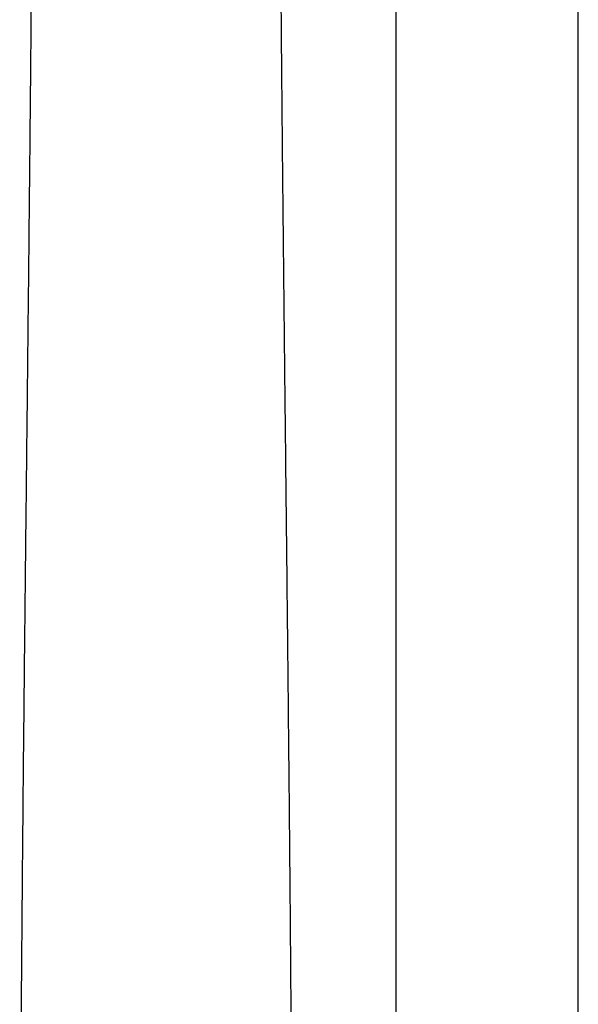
# Model space of a CAD drawing. Header units: millimetres. Extents: x 8 to 830, y 12 to 1725.
# Tile 163 of 256: x 399 to 453, y 1437 to 1533. Entities that reach past the tile are written whole.
import ezdxf

# ---------------------------------------------------------------- set-up
doc = ezdxf.new("R2010")
doc.units = ezdxf.units.MM

msp = doc.modelspace()

# ---------------------------------------------------------------- linework, layer by layer
at = {"color": 7, "linetype": 'Continuous', "lineweight": 30}
for p, q in [((453.05, 1400.152), (453.05, 1690.641)), ((435.25, 1546.303), (435.25, 1400.152))]:
    msp.add_line(p, q, dxfattribs=at)
for points, knots in [([(399.755, 1539.942), (399.754, 1539.747), (399.744, 1538.496), (399.726, 1536.182), (399.7, 1533), (399.673, 1529.81), (399.644, 1526.614), (399.613, 1523.304), (399.58, 1519.88), (399.545, 1516.341), (399.509, 1512.796), (399.472, 1509.244), (399.435, 1505.686), (399.397, 1502.121), (399.358, 1498.551), (399.319, 1494.976), (399.28, 1491.395), (399.241, 1487.831), (399.202, 1484.284), (399.164, 1480.755), (399.126, 1477.223), (399.087, 1473.592), (399.048, 1469.865), (399.009, 1466.04), (398.97, 1462.213), (398.933, 1458.384), (398.897, 1454.553), (398.86, 1450.492), (398.823, 1446.203), (398.786, 1441.684), (398.752, 1437.166), (398.721, 1432.618), (398.693, 1428.04), (398.668, 1423.434), (398.646, 1418.831), (398.629, 1414.231), (398.616, 1409.635), (398.609, 1406.172), (398.608, 1404.241), (398.607, 1403.839)], [0, 0, 0, 0, 0.004403, 0.02824, 0.052086, 0.075941, 0.099805, 0.123679, 0.14995, 0.176232, 0.202525, 0.228829, 0.255143, 0.281467, 0.307801, 0.334143, 0.360494, 0.386853, 0.412747, 0.438648, 0.464553, 0.490463, 0.518445, 0.546431, 0.574417, 0.602402, 0.630386, 0.658366, 0.691336, 0.724295, 0.757241, 0.790172, 0.823754, 0.857313, 0.890844, 0.924345, 0.957811, 0.991238, 1, 1, 1, 1]), ([(425.202, 1403.839), (425.201, 1404.237), (425.2, 1406.162), (425.193, 1409.615), (425.18, 1414.201), (425.163, 1418.79), (425.142, 1423.356), (425.117, 1427.898), (425.089, 1432.414), (425.058, 1436.931), (425.027, 1441.148), (424.995, 1445.064), (424.965, 1448.679), (424.933, 1452.293), (424.9, 1455.906), (424.865, 1459.496), (424.83, 1463.063), (424.795, 1466.606), (424.758, 1470.148), (424.72, 1473.781), (424.68, 1477.505), (424.639, 1481.319), (424.598, 1485.13), (424.556, 1488.936), (424.515, 1492.736), (424.474, 1496.46), (424.434, 1500.105), (424.396, 1503.673), (424.358, 1507.235), (424.321, 1510.79), (424.284, 1514.339), (424.249, 1517.882), (424.214, 1521.417), (424.181, 1524.944), (424.148, 1528.464), (424.118, 1531.955), (424.089, 1535.416), (424.068, 1538.071), (424.057, 1539.577), (424.054, 1539.942)], [0, 0, 0, 0, 0.008694, 0.042048, 0.07544, 0.108867, 0.142325, 0.175211, 0.208121, 0.24105, 0.273995, 0.300361, 0.326734, 0.353113, 0.379495, 0.40588, 0.431795, 0.457711, 0.483625, 0.509538, 0.537517, 0.565491, 0.593459, 0.62142, 0.649373, 0.677317, 0.703656, 0.729985, 0.756305, 0.782614, 0.808913, 0.835201, 0.861478, 0.887744, 0.914, 0.940243, 0.966008, 0.991763, 1, 1, 1, 1])]:
    msp.add_open_spline(points, degree=3, knots=knots, dxfattribs=at)

doc.saveas('drawing.dxf')
